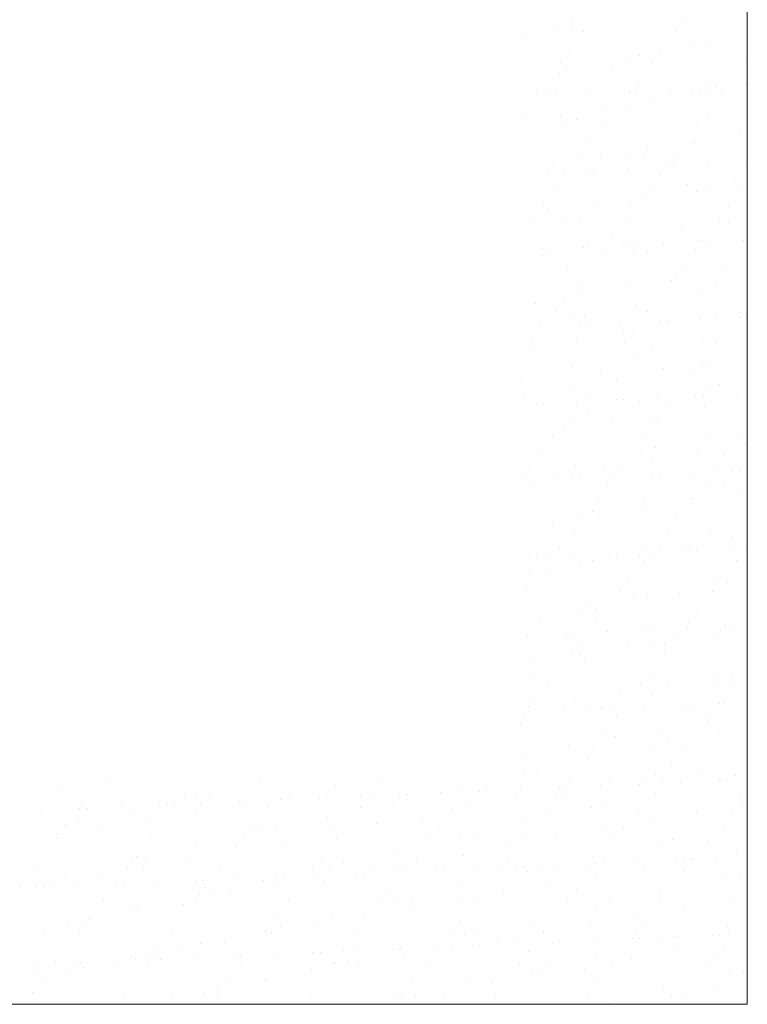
# Model space of a CAD drawing. Header units: millimetres. Extents: x -2274 to 12297, y -16157 to 26321.
# Tile 160 of 256: x -2117 to -2053, y -624 to -537. Entities that reach past the tile are written whole.
import ezdxf

# ---------------------------------------------------------------- set-up
doc = ezdxf.new("R2010")
doc.units = ezdxf.units.MM
doc.layers.add('-ŚCIANY NOŚNE', color=4, linetype='Continuous', lineweight=53)
doc.layers.add('KRESKOWANIE', color=8, linetype='Continuous')

msp = doc.modelspace()

# ---------------------------------------------------------------- linework, layer by layer
at = {"layer": '-ŚCIANY NOŚNE', "color": 253, "lineweight": 13}
for p in [(-2053, -274), (-2143, -624)]:
    msp.add_line(p, (-2053, -624), dxfattribs=at)
at = {"layer": 'KRESKOWANIE', "color": 253, "linetype": 'Continuous', "lineweight": 13}
for p, q in [((-2069.712, -537.451), (-2069.712, -537.451)), ((-2068.472, -537.176), (-2068.472, -537.176)), ((-2058.434, -537.044), (-2058.434, -537.044)), ((-2072.536, -538.161), (-2072.536, -538.161)), ((-2068.458, -537.681), (-2068.458, -537.681)), ((-2067.452, -538.086), (-2067.452, -538.086)), ((-2059.245, -538.102), (-2059.245, -538.102)), ((-2058.061, -539.234), (-2058.061, -539.234)), ((-2068.72, -539.738), (-2068.72, -539.738)), ((-2060.747, -540.095), (-2060.747, -540.095)), ((-2056.635, -539.35), (-2056.635, -539.35)), ((-2069.532, -540.796), (-2069.532, -540.796)), ((-2063.764, -540.498), (-2063.764, -540.498)), ((-2062.524, -540.223), (-2062.524, -540.223)), ((-2061.364, -540.862), (-2061.364, -540.862)), ((-2053.157, -540.878), (-2053.157, -540.878)), ((-2069.592, -541.79), (-2069.592, -541.79)), ((-2068.962, -541.508), (-2068.962, -541.508)), ((-2064.885, -541.028), (-2064.885, -541.028)), ((-2062.632, -542.515), (-2062.632, -542.515)), ((-2053.061, -542.697), (-2053.061, -542.697)), ((-2071.65, -543.557), (-2071.65, -543.557)), ((-2069.824, -543.604), (-2069.824, -543.604)), ((-2066.829, -543.473), (-2066.829, -543.473)), ((-2063.443, -543.573), (-2063.443, -543.573)), ((-2063.404, -543.324), (-2063.404, -543.324)), ((-2062.769, -543.296), (-2062.769, -543.296)), ((-2059.775, -543.165), (-2059.775, -543.165)), ((-2057.816, -543.545), (-2057.816, -543.545)), ((-2057.173, -543.442), (-2057.173, -543.442)), ((-2056.576, -543.27), (-2056.576, -543.27)), ((-2056.349, -543.016), (-2056.349, -543.016)), ((-2055.715, -542.988), (-2055.715, -542.988)), ((-2070.458, -543.632), (-2070.458, -543.632)), ((-2061.311, -544.376), (-2061.311, -544.376)), ((-2055.276, -543.639), (-2055.276, -543.639)), ((-2072.918, -545.21), (-2072.918, -545.21)), ((-2065.388, -544.856), (-2065.388, -544.856)), ((-2063.644, -544.837), (-2063.644, -544.837)), ((-2056.543, -545.291), (-2056.543, -545.291)), ((-2069.501, -545.601), (-2069.501, -545.601)), ((-2069.347, -546.102), (-2069.347, -546.102)), ((-2068.107, -545.827), (-2068.107, -545.827)), ((-2065.562, -546.333), (-2065.562, -546.333)), ((-2057.355, -546.349), (-2057.355, -546.349)), ((-2053.599, -546.79), (-2053.599, -546.79)), ((-2057.737, -547.723), (-2057.737, -547.723)), ((-2057.695, -547.884), (-2057.695, -547.884)), ((-2066.83, -547.986), (-2066.83, -547.986)), ((-2061.815, -548.203), (-2061.815, -548.203)), ((-2067.642, -549.044), (-2067.642, -549.044)), ((-2065.927, -548.948), (-2065.927, -548.948)), ((-2063.399, -549.149), (-2063.399, -549.149)), ((-2062.159, -548.874), (-2062.159, -548.874)), ((-2059.474, -549.11), (-2059.474, -549.11)), ((-2053.118, -549.683), (-2053.118, -549.683)), ((-2070.652, -550.449), (-2070.652, -550.449)), ((-2070.065, -549.882), (-2070.065, -549.882)), ((-2069.227, -550.441), (-2069.227, -550.441)), ((-2067.227, -550.299), (-2067.227, -550.299)), ((-2066.592, -550.271), (-2066.592, -550.271)), ((-2063.598, -550.141), (-2063.598, -550.141)), ((-2060.172, -549.991), (-2060.172, -549.991)), ((-2059.538, -549.963), (-2059.538, -549.963)), ((-2056.543, -549.833), (-2056.543, -549.833)), ((-2060.742, -550.762), (-2060.742, -550.762)), ((-2054.163, -551.071), (-2054.163, -551.071)), ((-2069.76, -551.804), (-2069.76, -551.804)), ((-2062.353, -552.296), (-2062.353, -552.296)), ((-2061.553, -551.82), (-2061.553, -551.82)), ((-2058.241, -551.551), (-2058.241, -551.551)), ((-2057.451, -552.196), (-2057.451, -552.196)), ((-2056.211, -551.921), (-2056.211, -551.921)), ((-2053.385, -551.886), (-2053.385, -551.886)), ((-2071.028, -553.457), (-2071.028, -553.457)), ((-2070.569, -553.709), (-2070.569, -553.709)), ((-2066.491, -553.229), (-2066.491, -553.229)), ((-2063.278, -553.487), (-2063.278, -553.487)), ((-2054.653, -553.538), (-2054.653, -553.538)), ((-2071.84, -554.515), (-2071.84, -554.515)), ((-2068.982, -554.752), (-2068.982, -554.752)), ((-2067.742, -554.477), (-2067.742, -554.477)), ((-2063.672, -554.581), (-2063.672, -554.581)), ((-2055.465, -554.596), (-2055.465, -554.596)), ((-2054.667, -554.899), (-2054.667, -554.899)), ((-2058.78, -555.643), (-2058.78, -555.643)), ((-2064.94, -556.233), (-2064.94, -556.233)), ((-2062.917, -556.577), (-2062.917, -556.577)), ((-2057.33, -556.534), (-2057.33, -556.534)), ((-2056.94, -556.659), (-2056.94, -556.659)), ((-2056.306, -556.631), (-2056.306, -556.631)), ((-2053.312, -556.5), (-2053.312, -556.5)), ((-2071.049, -557.275), (-2071.049, -557.275)), ((-2070.415, -557.247), (-2070.415, -557.247)), ((-2067.421, -557.116), (-2067.421, -557.116)), ((-2066.995, -557.057), (-2066.995, -557.057)), ((-2065.751, -557.291), (-2065.751, -557.291)), ((-2063.995, -556.967), (-2063.995, -556.967)), ((-2063.361, -556.939), (-2063.361, -556.939)), ((-2061.794, -557.524), (-2061.794, -557.524)), ((-2060.366, -556.808), (-2060.366, -556.808)), ((-2057.584, -557.357), (-2057.584, -557.357)), ((-2071.107, -557.802), (-2071.107, -557.802)), ((-2063.034, -557.799), (-2063.034, -557.799)), ((-2068.861, -559.091), (-2068.861, -559.091)), ((-2058.851, -559.009), (-2058.851, -559.009)), ((-2055.206, -558.991), (-2055.206, -558.991)), ((-2067.87, -560.052), (-2067.87, -560.052)), ((-2059.663, -560.067), (-2059.663, -560.067)), ((-2059.343, -559.924), (-2059.343, -559.924)), ((-2063.421, -560.404), (-2063.421, -560.404)), ((-2057.086, -560.846), (-2057.086, -560.846)), ((-2055.846, -560.571), (-2055.846, -560.571)), ((-2069.138, -561.704), (-2069.138, -561.704)), ((-2067.534, -561.149), (-2067.534, -561.149)), ((-2071.671, -562.083), (-2071.671, -562.083)), ((-2062.913, -562.138), (-2062.913, -562.138)), ((-2069.949, -562.762), (-2069.949, -562.762)), ((-2068.617, -563.402), (-2068.617, -563.402)), ((-2067.377, -563.127), (-2067.377, -563.127)), ((-2061.782, -562.828), (-2061.782, -562.828)), ((-2060.129, -563.606), (-2060.129, -563.606)), ((-2057.134, -563.476), (-2057.134, -563.476)), ((-2055.769, -563.272), (-2055.769, -563.272)), ((-2053.709, -563.326), (-2053.709, -563.326)), ((-2053.575, -562.844), (-2053.575, -562.844)), ((-2053.074, -563.298), (-2053.074, -563.298)), ((-2071.243, -564.092), (-2071.243, -564.092)), ((-2067.818, -563.942), (-2067.818, -563.942)), ((-2067.183, -563.914), (-2067.183, -563.914)), ((-2064.189, -563.784), (-2064.189, -563.784)), ((-2063.05, -564.48), (-2063.05, -564.48)), ((-2060.763, -563.634), (-2060.763, -563.634)), ((-2059.847, -563.752), (-2059.847, -563.752)), ((-2063.96, -564.497), (-2063.96, -564.497)), ((-2056.965, -565.185), (-2056.965, -565.185)), ((-2072.175, -565.91), (-2072.175, -565.91)), ((-2072.068, -565.523), (-2072.068, -565.523)), ((-2068.097, -565.43), (-2068.097, -565.43)), ((-2063.861, -565.538), (-2063.861, -565.538)), ((-2061.429, -566.174), (-2061.429, -566.174)), ((-2055.693, -565.604), (-2055.693, -565.604)), ((-2062.669, -566.449), (-2062.669, -566.449)), ((-2068.496, -567.741), (-2068.496, -567.741)), ((-2060.386, -567.844), (-2060.386, -567.844)), ((-2056.961, -567.257), (-2056.961, -567.257)), ((-2056.273, -567.1), (-2056.273, -567.1)), ((-2072.96, -568.731), (-2072.96, -568.731)), ((-2065.98, -568.299), (-2065.98, -568.299)), ((-2064.523, -568.778), (-2064.523, -568.778)), ((-2057.773, -568.315), (-2057.773, -568.315)), ((-2068.601, -569.258), (-2068.601, -569.258)), ((-2056.721, -569.496), (-2056.721, -569.496)), ((-2055.481, -569.221), (-2055.481, -569.221)), ((-2072.714, -570.003), (-2072.714, -570.003)), ((-2067.248, -569.952), (-2067.248, -569.952)), ((-2060.957, -570.451), (-2060.957, -570.451)), ((-2057.532, -570.302), (-2057.532, -570.302)), ((-2056.897, -570.274), (-2056.897, -570.274)), ((-2053.903, -570.143), (-2053.903, -570.143)), ((-2071.641, -570.918), (-2071.641, -570.918)), ((-2071.006, -570.89), (-2071.006, -570.89)), ((-2068.059, -571.009), (-2068.059, -571.009)), ((-2068.012, -570.759), (-2068.012, -570.759)), ((-2064.586, -570.61), (-2064.586, -570.61)), ((-2063.952, -570.582), (-2063.952, -570.582)), ((-2062.548, -570.788), (-2062.548, -570.788)), ((-2059.891, -571.075), (-2059.891, -571.075)), ((-2056.812, -571.192), (-2056.812, -571.192)), ((-2068.252, -572.052), (-2068.252, -572.052)), ((-2067.012, -571.778), (-2067.012, -571.778)), ((-2060.949, -572.125), (-2060.949, -572.125)), ((-2065.027, -572.605), (-2065.027, -572.605)), ((-2061.159, -572.728), (-2061.159, -572.728)), ((-2070.178, -573.77), (-2070.178, -573.77)), ((-2069.14, -573.35), (-2069.14, -573.35)), ((-2061.971, -573.786), (-2061.971, -573.786)), ((-2056.6, -573.835), (-2056.6, -573.835)), ((-2053.803, -573.852), (-2053.803, -573.852)), ((-2061.064, -574.825), (-2061.064, -574.825)), ((-2053.238, -574.539), (-2053.238, -574.539)), ((-2071.446, -575.423), (-2071.446, -575.423)), ((-2062.304, -575.099), (-2062.304, -575.099)), ((-2057.376, -575.473), (-2057.376, -575.473)), ((-2055.071, -575.504), (-2055.071, -575.504)), ((-2072.257, -576.481), (-2072.257, -576.481)), ((-2068.131, -576.391), (-2068.131, -576.391)), ((-2064.09, -576.546), (-2064.09, -576.546)), ((-2061.453, -575.953), (-2061.453, -575.953)), ((-2055.883, -576.562), (-2055.883, -576.562)), ((-2072.595, -577.381), (-2072.595, -577.381)), ((-2065.566, -576.698), (-2065.566, -576.698)), ((-2064.78, -577.427), (-2064.78, -577.427)), ((-2061.354, -577.277), (-2061.354, -577.277)), ((-2060.72, -577.249), (-2060.72, -577.249)), ((-2057.726, -577.119), (-2057.726, -577.119)), ((-2054.3, -576.969), (-2054.3, -576.969)), ((-2053.665, -576.941), (-2053.665, -576.941)), ((-2071.835, -577.735), (-2071.835, -577.735)), ((-2069.703, -577.631), (-2069.703, -577.631)), ((-2068.409, -577.585), (-2068.409, -577.585)), ((-2067.774, -577.557), (-2067.774, -577.557)), ((-2065.357, -578.199), (-2065.357, -578.199)), ((-2056.356, -578.146), (-2056.356, -578.146)), ((-2055.116, -577.872), (-2055.116, -577.872)), ((-2066.169, -579.257), (-2066.169, -579.257)), ((-2053.802, -578.82), (-2053.802, -578.82)), ((-2062.183, -579.438), (-2062.183, -579.438)), ((-2061.992, -580.045), (-2061.992, -580.045)), ((-2058.001, -579.323), (-2058.001, -579.323)), ((-2057.88, -579.301), (-2057.88, -579.301)), ((-2067.887, -580.703), (-2067.887, -580.703)), ((-2066.647, -580.428), (-2066.647, -580.428)), ((-2066.13, -580.979), (-2066.13, -580.979)), ((-2059.269, -580.975), (-2059.269, -580.975)), ((-2070.207, -581.459), (-2070.207, -581.459)), ((-2068.288, -582.018), (-2068.288, -582.018)), ((-2060.081, -582.033), (-2060.081, -582.033)), ((-2056.235, -582.485), (-2056.235, -582.485)), ((-2054.306, -582.648), (-2054.306, -582.648)), ((-2060.699, -583.475), (-2060.699, -583.475)), ((-2058.418, -583.393), (-2058.418, -583.393)), ((-2069.556, -583.67), (-2069.556, -583.67)), ((-2068.603, -584.402), (-2068.603, -584.402)), ((-2065.177, -584.253), (-2065.177, -584.253)), ((-2064.543, -584.225), (-2064.543, -584.225)), ((-2062.556, -584.326), (-2062.556, -584.326)), ((-2061.939, -583.75), (-2061.939, -583.75)), ((-2061.548, -584.094), (-2061.548, -584.094)), ((-2058.123, -583.945), (-2058.123, -583.945)), ((-2057.488, -583.917), (-2057.488, -583.917)), ((-2054.494, -583.786), (-2054.494, -583.786)), ((-2053.181, -583.751), (-2053.181, -583.751)), ((-2072.232, -584.561), (-2072.232, -584.561)), ((-2071.597, -584.533), (-2071.597, -584.533)), ((-2070.367, -584.728), (-2070.367, -584.728)), ((-2067.766, -585.042), (-2067.766, -585.042)), ((-2066.634, -584.806), (-2066.634, -584.806)), ((-2062.199, -584.794), (-2062.199, -584.794)), ((-2053.993, -584.809), (-2053.993, -584.809)), ((-2072.23, -586.031), (-2072.23, -586.031)), ((-2070.746, -585.551), (-2070.746, -585.551)), ((-2063.467, -586.446), (-2063.467, -586.446)), ((-2055.991, -586.797), (-2055.991, -586.797)), ((-2054.845, -586.74), (-2054.845, -586.74)), ((-2054.751, -586.522), (-2054.751, -586.522)), ((-2072.486, -587.489), (-2072.486, -587.489)), ((-2064.279, -587.504), (-2064.279, -587.504)), ((-2058.982, -587.674), (-2058.982, -587.674)), ((-2056.111, -587.57), (-2056.111, -587.57)), ((-2063.06, -588.154), (-2063.06, -588.154)), ((-2061.818, -588.089), (-2061.818, -588.089)), ((-2067.522, -589.353), (-2067.522, -589.353)), ((-2067.172, -588.899), (-2067.172, -588.899)), ((-2066.282, -589.078), (-2066.282, -589.078)), ((-2057.379, -589.222), (-2057.379, -589.222)), ((-2071.31, -589.832), (-2071.31, -589.832)), ((-2066.398, -590.265), (-2066.398, -590.265)), ((-2058.191, -590.28), (-2058.191, -590.28)), ((-2072.426, -591.378), (-2072.426, -591.378)), ((-2069, -591.228), (-2069, -591.228)), ((-2068.366, -591.201), (-2068.366, -591.201)), ((-2065.371, -591.07), (-2065.371, -591.07)), ((-2061.946, -590.92), (-2061.946, -590.92)), ((-2061.311, -590.893), (-2061.311, -590.893)), ((-2058.317, -590.762), (-2058.317, -590.762)), ((-2055.87, -591.136), (-2055.87, -591.136)), ((-2055.408, -591.021), (-2055.408, -591.021)), ((-2054.891, -590.612), (-2054.891, -590.612)), ((-2054.257, -590.584), (-2054.257, -590.584)), ((-2067.665, -591.917), (-2067.665, -591.917)), ((-2063.598, -592.246), (-2063.598, -592.246)), ((-2060.334, -592.125), (-2060.334, -592.125)), ((-2059.486, -591.502), (-2059.486, -591.502)), ((-2068.477, -592.975), (-2068.477, -592.975)), ((-2067.736, -593.18), (-2067.736, -593.18)), ((-2061.574, -592.4), (-2061.574, -592.4)), ((-2060.309, -593.041), (-2060.309, -593.041)), ((-2071.814, -593.66), (-2071.814, -593.66)), ((-2067.401, -593.692), (-2067.401, -593.692)), ((-2071.865, -594.681), (-2071.865, -594.681)), ((-2061.577, -594.694), (-2061.577, -594.694)), ((-2055.912, -594.849), (-2055.912, -594.849)), ((-2070.596, -595.736), (-2070.596, -595.736)), ((-2062.389, -595.751), (-2062.389, -595.751)), ((-2060.025, -595.594), (-2060.025, -595.594)), ((-2055.626, -595.447), (-2055.626, -595.447)), ((-2054.386, -595.172), (-2054.386, -595.172)), ((-2064.162, -596.527), (-2064.162, -596.527)), ((-2054.221, -595.817), (-2054.221, -595.817)), ((-2071.864, -597.388), (-2071.864, -597.388)), ((-2068.24, -597.008), (-2068.24, -597.008)), ((-2061.453, -596.739), (-2061.453, -596.739)), ((-2055.489, -597.47), (-2055.489, -597.47)), ((-2055.085, -597.429), (-2055.085, -597.429)), ((-2072.823, -598.204), (-2072.823, -598.204)), ((-2072.352, -597.752), (-2072.352, -597.752)), ((-2072.188, -598.176), (-2072.188, -598.176)), ((-2069.194, -598.045), (-2069.194, -598.045)), ((-2067.157, -598.003), (-2067.157, -598.003)), ((-2065.917, -597.728), (-2065.917, -597.728)), ((-2065.768, -597.896), (-2065.768, -597.896)), ((-2065.134, -597.868), (-2065.134, -597.868)), ((-2062.14, -597.737), (-2062.14, -597.737)), ((-2058.714, -597.588), (-2058.714, -597.588)), ((-2058.079, -597.56), (-2058.079, -597.56)), ((-2072.675, -598.446), (-2072.675, -598.446)), ((-2064.507, -598.512), (-2064.507, -598.512)), ((-2056.451, -598.941), (-2056.451, -598.941)), ((-2056.301, -598.528), (-2056.301, -598.528)), ((-2072.984, -599.295), (-2072.984, -599.295)), ((-2060.588, -599.875), (-2060.588, -599.875)), ((-2055.505, -599.786), (-2055.505, -599.786)), ((-2065.775, -600.165), (-2065.775, -600.165)), ((-2064.666, -600.355), (-2064.666, -600.355)), ((-2059.969, -600.775), (-2059.969, -600.775)), ((-2068.779, -601.1), (-2068.779, -601.1)), ((-2066.587, -601.222), (-2066.587, -601.222)), ((-2061.209, -601.05), (-2061.209, -601.05)), ((-2058.419, -601.288), (-2058.419, -601.288)), ((-2072.916, -602.033), (-2072.916, -602.033)), ((-2067.036, -602.342), (-2067.036, -602.342)), ((-2072.74, -603.607), (-2072.74, -603.607)), ((-2071.5, -603.332), (-2071.5, -603.332)), ((-2059.687, -602.941), (-2059.687, -602.941)), ((-2057.014, -603.222), (-2057.014, -603.222)), ((-2109.336, -604.227), (-2109.336, -604.227)), ((-2096.046, -604.408), (-2096.046, -604.408)), ((-2085.244, -604.192), (-2085.244, -604.192)), ((-2068.705, -603.983), (-2068.705, -603.983)), ((-2065.205, -604.447), (-2065.205, -604.447)), ((-2061.092, -603.703), (-2061.092, -603.703)), ((-2060.499, -603.999), (-2060.499, -603.999)), ((-2058.908, -604.405), (-2058.908, -604.405)), ((-2055.482, -604.255), (-2055.482, -604.255)), ((-2055.261, -604.097), (-2055.261, -604.097)), ((-2054.848, -604.228), (-2054.848, -604.228)), ((-2054.021, -603.822), (-2054.021, -603.822)), ((-2113.473, -605.161), (-2113.473, -605.161)), ((-2089.321, -604.672), (-2089.321, -604.672)), ((-2080.071, -605.329), (-2080.071, -605.329)), ((-2078.567, -604.899), (-2078.567, -604.899)), ((-2076.646, -605.179), (-2076.646, -605.179)), ((-2076.011, -605.152), (-2076.011, -605.152)), ((-2073.017, -605.021), (-2073.017, -605.021)), ((-2069.591, -604.871), (-2069.591, -604.871)), ((-2068.957, -604.844), (-2068.957, -604.844)), ((-2065.962, -604.713), (-2065.962, -604.713)), ((-2062.537, -604.563), (-2062.537, -604.563)), ((-2061.902, -604.536), (-2061.902, -604.536)), ((-2102.722, -605.473), (-2102.722, -605.473)), ((-2101.75, -605.672), (-2101.75, -605.672)), ((-2100.51, -605.398), (-2100.51, -605.398)), ((-2097.809, -606.103), (-2097.809, -606.103)), ((-2097.175, -606.076), (-2097.175, -606.076)), ((-2094.18, -605.945), (-2094.18, -605.945)), ((-2093.434, -605.417), (-2093.434, -605.417)), ((-2090.755, -605.795), (-2090.755, -605.795)), ((-2090.12, -605.768), (-2090.12, -605.768)), ((-2087.126, -605.637), (-2087.126, -605.637)), ((-2086.348, -605.554), (-2086.348, -605.554)), ((-2084.271, -606.163), (-2084.271, -606.163)), ((-2083.7, -605.487), (-2083.7, -605.487)), ((-2083.066, -605.46), (-2083.066, -605.46)), ((-2083.031, -605.888), (-2083.031, -605.888)), ((-2073.42, -605.861), (-2073.42, -605.861)), ((-2069.973, -605.636), (-2069.973, -605.636)), ((-2069.342, -605.381), (-2069.342, -605.381)), ((-2061.088, -605.389), (-2061.088, -605.389)), ((-2053.599, -605.717), (-2053.599, -605.717)), ((-2115.344, -606.869), (-2115.344, -606.869)), ((-2111.918, -606.719), (-2111.918, -606.719)), ((-2111.741, -606.515), (-2111.741, -606.515)), ((-2111.284, -606.692), (-2111.284, -606.692)), ((-2108.289, -606.561), (-2108.289, -606.561)), ((-2107.577, -606.964), (-2107.577, -606.964)), ((-2104.864, -606.411), (-2104.864, -606.411)), ((-2104.229, -606.384), (-2104.229, -606.384)), ((-2103.534, -606.53), (-2103.534, -606.53)), ((-2101.649, -606.83), (-2101.649, -606.83)), ((-2101.235, -606.253), (-2101.235, -606.253)), ((-2097.571, -606.35), (-2097.571, -606.35)), ((-2095.366, -606.596), (-2095.366, -606.596)), ((-2087.16, -606.612), (-2087.16, -606.612)), ((-2078.992, -606.678), (-2078.992, -606.678)), ((-2077.533, -606.606), (-2077.533, -606.606)), ((-2070.785, -606.694), (-2070.785, -606.694)), ((-2066.792, -606.654), (-2066.792, -606.654)), ((-2065.552, -606.379), (-2065.552, -606.379)), ((-2062.617, -606.759), (-2062.617, -606.759)), ((-2057.518, -607.05), (-2057.518, -607.05)), ((-2054.411, -606.775), (-2054.411, -606.775)), ((-2053.441, -606.57), (-2053.441, -606.57)), ((-2112.041, -607.954), (-2112.041, -607.954)), ((-2105.762, -607.575), (-2105.762, -607.575)), ((-2090.098, -607.455), (-2090.098, -607.455)), ((-2081.67, -607.539), (-2081.67, -607.539)), ((-2072.619, -607.946), (-2072.619, -607.946)), ((-2061.631, -607.795), (-2061.631, -607.795)), ((-2113.281, -608.229), (-2113.281, -608.229)), ((-2113.009, -608.167), (-2113.009, -608.167)), ((-2109.899, -608.508), (-2109.899, -608.508)), ((-2096.634, -608.249), (-2096.634, -608.249)), ((-2095.802, -608.719), (-2095.802, -608.719)), ((-2094.562, -608.444), (-2094.562, -608.444)), ((-2089.86, -608.764), (-2089.86, -608.764)), ((-2085.748, -608.019), (-2085.748, -608.019)), ((-2080.26, -608.33), (-2080.26, -608.33)), ((-2065.768, -608.728), (-2065.768, -608.728)), ((-2063.885, -608.412), (-2063.885, -608.412)), ((-2055.14, -608.436), (-2055.14, -608.436)), ((-2113.977, -608.989), (-2113.977, -608.989)), ((-2113.82, -609.225), (-2113.82, -609.225)), ((-2105.652, -609.291), (-2105.652, -609.291)), ((-2097.446, -609.307), (-2097.446, -609.307)), ((-2093.998, -609.698), (-2093.998, -609.698)), ((-2089.278, -609.373), (-2089.278, -609.373)), ((-2081.071, -609.388), (-2081.071, -609.388)), ((-2078.323, -609.21), (-2078.323, -609.21)), ((-2077.083, -608.935), (-2077.083, -608.935)), ((-2072.904, -609.454), (-2072.904, -609.454)), ((-2069.846, -609.209), (-2069.846, -609.209)), ((-2064.697, -609.47), (-2064.697, -609.47)), ((-2060.844, -609.701), (-2060.844, -609.701)), ((-2059.604, -609.426), (-2059.604, -609.426)), ((-2056.529, -609.536), (-2056.529, -609.536)), ((-2101.629, -610.011), (-2101.629, -610.011)), ((-2098.075, -610.178), (-2098.075, -610.178)), ((-2084.15, -610.502), (-2084.15, -610.502)), ((-2073.959, -609.953), (-2073.959, -609.953)), ((-2053.945, -610.398), (-2053.945, -610.398)), ((-2107.333, -611.276), (-2107.333, -611.276)), ((-2106.92, -610.944), (-2106.92, -610.944)), ((-2106.093, -611.001), (-2106.093, -611.001)), ((-2102.188, -610.922), (-2102.188, -610.922)), ((-2090.546, -611.025), (-2090.546, -611.025)), ((-2082.174, -611.367), (-2082.174, -611.367)), ((-2078.096, -610.887), (-2078.096, -610.887)), ((-2074.172, -611.107), (-2074.172, -611.107)), ((-2066.671, -610.992), (-2066.671, -610.992)), ((-2062.731, -611.38), (-2062.731, -611.38)), ((-2059.305, -611.231), (-2059.305, -611.231)), ((-2058.671, -611.203), (-2058.671, -611.203)), ((-2058.057, -611.142), (-2058.057, -611.142)), ((-2057.797, -611.188), (-2057.797, -611.188)), ((-2055.676, -611.072), (-2055.676, -611.072)), ((-2115.939, -611.986), (-2115.939, -611.986)), ((-2107.732, -612.002), (-2107.732, -612.002)), ((-2106.325, -611.856), (-2106.325, -611.856)), ((-2099.564, -612.067), (-2099.564, -612.067)), ((-2091.358, -612.083), (-2091.358, -612.083)), ((-2089.854, -611.766), (-2089.854, -611.766)), ((-2088.614, -611.491), (-2088.614, -611.491)), ((-2086.286, -612.112), (-2086.286, -612.112)), ((-2083.894, -612.304), (-2083.894, -612.304)), ((-2083.19, -612.149), (-2083.19, -612.149)), ((-2080.468, -612.155), (-2080.468, -612.155)), ((-2079.834, -612.127), (-2079.834, -612.127)), ((-2076.84, -611.996), (-2076.84, -611.996)), ((-2074.983, -612.165), (-2074.983, -612.165)), ((-2073.414, -611.847), (-2073.414, -611.847)), ((-2072.78, -611.819), (-2072.78, -611.819)), ((-2072.375, -612.257), (-2072.375, -612.257)), ((-2071.135, -611.982), (-2071.135, -611.982)), ((-2069.785, -611.688), (-2069.785, -611.688)), ((-2066.815, -612.231), (-2066.815, -612.231)), ((-2066.359, -611.539), (-2066.359, -611.539)), ((-2065.725, -611.511), (-2065.725, -611.511)), ((-2062.195, -612.076), (-2062.195, -612.076)), ((-2058.609, -612.246), (-2058.609, -612.246)), ((-2114.516, -613.081), (-2114.516, -613.081)), ((-2113.16, -612.568), (-2113.16, -612.568)), ((-2110.403, -612.336), (-2110.403, -612.336)), ((-2101.632, -613.079), (-2101.632, -613.079)), ((-2100.997, -613.051), (-2100.997, -613.051)), ((-2098.003, -612.92), (-2098.003, -612.92)), ((-2095.681, -613.058), (-2095.681, -613.058)), ((-2094.577, -612.771), (-2094.577, -612.771)), ((-2093.943, -612.743), (-2093.943, -612.743)), ((-2090.949, -612.612), (-2090.949, -612.612)), ((-2090.424, -613.045), (-2090.424, -613.045)), ((-2087.523, -612.463), (-2087.523, -612.463)), ((-2086.889, -612.435), (-2086.889, -612.435)), ((-2066.272, -612.556), (-2066.272, -612.556)), ((-2054.896, -612.747), (-2054.896, -612.747)), ((-2053.656, -612.473), (-2053.656, -612.473)), ((-2117.207, -613.638), (-2117.207, -613.638)), ((-2115.741, -613.695), (-2115.741, -613.695)), ((-2115.106, -613.667), (-2115.106, -613.667)), ((-2112.112, -613.536), (-2112.112, -613.536)), ((-2108.686, -613.387), (-2108.686, -613.387)), ((-2108.052, -613.359), (-2108.052, -613.359)), ((-2105.058, -613.228), (-2105.058, -613.228)), ((-2100.832, -613.72), (-2100.832, -613.72)), ((-2100.145, -614.048), (-2100.145, -614.048)), ((-2094.502, -613.525), (-2094.502, -613.525)), ((-2084.458, -613.801), (-2084.458, -613.801)), ((-2078.202, -613.549), (-2078.202, -613.549)), ((-2070.385, -613.301), (-2070.385, -613.301)), ((-2068.083, -613.883), (-2068.083, -613.883)), ((-2060.723, -614.039), (-2060.723, -614.039)), ((-2109.851, -614.762), (-2109.851, -614.762)), ((-2101.644, -614.778), (-2101.644, -614.778)), ((-2101.385, -614.323), (-2101.385, -614.323)), ((-2098.614, -614.27), (-2098.614, -614.27)), ((-2093.476, -614.844), (-2093.476, -614.844)), ((-2085.27, -614.859), (-2085.27, -614.859)), ((-2083.906, -614.813), (-2083.906, -614.813)), ((-2082.666, -614.538), (-2082.666, -614.538)), ((-2078.6, -614.714), (-2078.6, -614.714)), ((-2077.102, -614.925), (-2077.102, -614.925)), ((-2074.522, -614.234), (-2074.522, -614.234)), ((-2054.483, -614.49), (-2054.483, -614.49)), ((-2107.212, -615.615), (-2107.212, -615.615)), ((-2106.829, -615.684), (-2106.829, -615.684)), ((-2102.752, -615.204), (-2102.752, -615.204)), ((-2082.713, -615.459), (-2082.713, -615.459)), ((-2068.895, -614.941), (-2068.895, -614.941)), ((-2066.427, -615.304), (-2066.427, -615.304)), ((-2065.187, -615.029), (-2065.187, -615.029)), ((-2060.727, -615.007), (-2060.727, -615.007)), ((-2058.621, -615.423), (-2058.621, -615.423)), ((-2111.676, -616.604), (-2111.676, -616.604)), ((-2111.118, -616.415), (-2111.118, -616.415)), ((-2110.942, -616.428), (-2110.942, -616.428)), ((-2094.744, -616.496), (-2094.744, -616.496)), ((-2089.733, -616.105), (-2089.733, -616.105)), ((-2086.85, -616.393), (-2086.85, -616.393)), ((-2078.37, -616.578), (-2078.37, -616.578)), ((-2072.254, -616.596), (-2072.254, -616.596)), ((-2066.811, -616.648), (-2066.811, -616.648)), ((-2062.699, -615.904), (-2062.699, -615.904)), ((-2061.995, -616.659), (-2061.995, -616.659)), ((-2115.079, -617.362), (-2115.079, -617.362)), ((-2112.916, -616.879), (-2112.916, -616.879)), ((-2111.93, -617.473), (-2111.93, -617.473)), ((-2103.762, -617.539), (-2103.762, -617.539)), ((-2095.437, -617.37), (-2095.437, -617.37)), ((-2094.197, -617.095), (-2094.197, -617.095)), ((-2090.928, -616.873), (-2090.928, -616.873)), ((-2054.775, -617.086), (-2054.775, -617.086)), ((-2095.556, -617.554), (-2095.556, -617.554)), ((-2095.04, -617.618), (-2095.04, -617.618)), ((-2087.388, -617.62), (-2087.388, -617.62)), ((-2079.181, -617.636), (-2079.181, -617.636)), ((-2077.958, -617.86), (-2077.958, -617.86)), ((-2076.718, -617.585), (-2076.718, -617.585)), ((-2075.026, -618.062), (-2075.026, -618.062)), ((-2071.013, -617.702), (-2071.013, -617.702)), ((-2070.948, -617.582), (-2070.948, -617.582)), ((-2066.554, -618.356), (-2066.554, -618.356)), ((-2063.128, -618.206), (-2063.128, -618.206)), ((-2062.807, -617.717), (-2062.807, -617.717)), ((-2062.493, -618.179), (-2062.493, -618.179)), ((-2060.479, -618.351), (-2060.479, -618.351)), ((-2059.499, -618.048), (-2059.499, -618.048)), ((-2059.239, -618.076), (-2059.239, -618.076)), ((-2056.073, -617.898), (-2056.073, -617.898)), ((-2055.439, -617.871), (-2055.439, -617.871)), ((-2054.639, -617.783), (-2054.639, -617.783)), ((-2105.03, -619.191), (-2105.03, -619.191)), ((-2103.256, -619.031), (-2103.256, -619.031)), ((-2101.264, -618.662), (-2101.264, -618.662)), ((-2099.178, -618.551), (-2099.178, -618.551)), ((-2088.656, -619.272), (-2088.656, -619.272)), ((-2087.717, -619.28), (-2087.717, -619.28)), ((-2084.291, -619.13), (-2084.291, -619.13)), ((-2083.785, -619.152), (-2083.785, -619.152)), ((-2083.657, -619.103), (-2083.657, -619.103)), ((-2080.662, -618.972), (-2080.662, -618.972)), ((-2079.139, -618.807), (-2079.139, -618.807)), ((-2077.237, -618.822), (-2077.237, -618.822)), ((-2076.602, -618.795), (-2076.602, -618.795)), ((-2073.608, -618.664), (-2073.608, -618.664)), ((-2070.182, -618.514), (-2070.182, -618.514)), ((-2069.548, -618.487), (-2069.548, -618.487)), ((-2059.125, -619.251), (-2059.125, -619.251)), ((-2055.047, -618.771), (-2055.047, -618.771)), ((-2107.368, -619.776), (-2107.368, -619.776)), ((-2106.968, -619.926), (-2106.968, -619.926)), ((-2105.728, -619.651), (-2105.728, -619.651)), ((-2105.455, -620.054), (-2105.455, -620.054)), ((-2104.82, -620.027), (-2104.82, -620.027)), ((-2101.826, -619.896), (-2101.826, -619.896)), ((-2098.4, -619.746), (-2098.4, -619.746)), ((-2097.766, -619.719), (-2097.766, -619.719)), ((-2094.771, -619.588), (-2094.771, -619.588)), ((-2091.346, -619.438), (-2091.346, -619.438)), ((-2090.711, -619.411), (-2090.711, -619.411)), ((-2088.249, -620.142), (-2088.249, -620.142)), ((-2083.276, -619.74), (-2083.276, -619.74)), ((-2072.281, -619.354), (-2072.281, -619.354)), ((-2066.306, -619.643), (-2066.306, -619.643)), ((-2063.237, -619.996), (-2063.237, -619.996)), ((-2055.907, -619.435), (-2055.907, -619.435)), ((-2115.935, -620.512), (-2115.935, -620.512)), ((-2114.049, -620.233), (-2114.049, -620.233)), ((-2112.509, -620.362), (-2112.509, -620.362)), ((-2111.875, -620.335), (-2111.875, -620.335)), ((-2111.506, -620.709), (-2111.506, -620.709)), ((-2108.88, -620.204), (-2108.88, -620.204)), ((-2105.842, -620.249), (-2105.842, -620.249)), ((-2097.674, -620.315), (-2097.674, -620.315)), ((-2091.467, -620.965), (-2091.467, -620.965)), ((-2089.489, -620.417), (-2089.489, -620.417)), ((-2089.468, -620.33), (-2089.468, -620.33)), ((-2087.354, -620.22), (-2087.354, -620.22)), ((-2081.3, -620.396), (-2081.3, -620.396)), ((-2073.093, -620.412), (-2073.093, -620.412)), ((-2072.01, -620.907), (-2072.01, -620.907)), ((-2070.77, -620.632), (-2070.77, -620.632)), ((-2067.375, -620.929), (-2067.375, -620.929)), ((-2064.925, -620.478), (-2064.925, -620.478)), ((-2056.719, -620.493), (-2056.719, -620.493)), ((-2115.583, -621.19), (-2115.583, -621.19)), ((-2115.317, -621.886), (-2115.317, -621.886)), ((-2112.795, -621.218), (-2112.795, -621.218)), ((-2095.316, -621.709), (-2095.316, -621.709)), ((-2071.452, -621.41), (-2071.452, -621.41)), ((-2054.531, -621.398), (-2054.531, -621.398)), ((-2053.291, -621.123), (-2053.291, -621.123)), ((-2099.78, -622.698), (-2099.78, -622.698)), ((-2099.682, -622.379), (-2099.682, -622.379)), ((-2098.942, -621.967), (-2098.942, -621.967)), ((-2095.604, -621.899), (-2095.604, -621.899)), ((-2082.568, -622.049), (-2082.568, -622.049)), ((-2077.837, -622.199), (-2077.837, -622.199)), ((-2075.565, -622.154), (-2075.565, -622.154)), ((-2066.193, -622.13), (-2066.193, -622.13)), ((-2060.358, -622.69), (-2060.358, -622.69)), ((-2055.551, -622.599), (-2055.551, -622.599)), ((-2116.128, -622.944), (-2116.128, -622.944)), ((-2107.96, -623.01), (-2107.96, -623.01)), ((-2103.794, -623.123), (-2103.794, -623.123)), ((-2101.02, -622.973), (-2101.02, -622.973)), ((-2099.754, -623.025), (-2099.754, -623.025)), ((-2091.586, -623.091), (-2091.586, -623.091)), ((-2083.78, -623.568), (-2083.78, -623.568)), ((-2083.541, -623.464), (-2083.541, -623.464)), ((-2083.379, -623.107), (-2083.379, -623.107)), ((-2082.301, -623.189), (-2082.301, -623.189)), ((-2079.702, -623.088), (-2079.702, -623.088)), ((-2075.212, -623.173), (-2075.212, -623.173)), ((-2067.005, -623.188), (-2067.005, -623.188)), ((-2059.663, -623.343), (-2059.663, -623.343)), ((-2058.837, -623.254), (-2058.837, -623.254)), ((-2066.062, -623.954), (-2066.062, -623.954)), ((-2064.822, -623.679), (-2064.822, -623.679))]:
    msp.add_line(p, q, dxfattribs=at)

doc.saveas('drawing.dxf')
